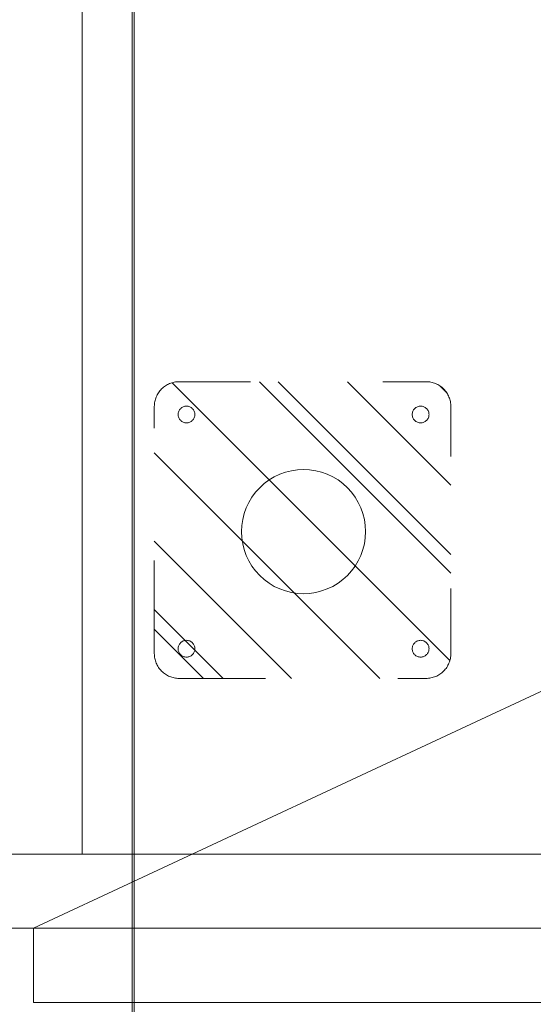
# Model space of a CAD drawing. Header units: inches. Extents: x -416 to -272, y -73 to 47.
# Tile 166 of 206: x -343.76 to -338.58, y -2.25 to 7.68. Entities that reach past the tile are written whole.
import ezdxf

# ---------------------------------------------------------------- set-up
doc = ezdxf.new("R2010")
doc.units = ezdxf.units.IN
doc.header["$LTSCALE"] = 32
doc.header["$MEASUREMENT"] = 0
doc.linetypes.add('Dash Style-1', pattern=[0.083328, 0.041656, -0.041672])
for name, color, linetype, lineweight in [('DashLine', 7, 'Continuous', 13), ('DashLineFill', 7, 'Dash Style-1', 13), ('Drawing', 7, 'Continuous', 18), ('None', 7, 'Continuous', 18), ('SolidLine', 7, 'Continuous', 15)]:
    doc.layers.add(name, color=color, linetype=linetype, lineweight=lineweight)

# ---------------------------------------------------------------- blocks, each defined once
blk = doc.blocks.new('Slate-CredenzaFoot (2D)')
at = {"layer": 'DashLineFill', "linetype": 'Continuous', "lineweight": 13}
h = blk.add_hatch(dxfattribs=at)
h.set_pattern_fill('Steel', color=253, style=0, pattern_type=2)
h.set_pattern_definition([(45, (0, 0), (-1.613, 1.9357), []), (45, (-1.0608, 1.0608), (-0.47235, 0.41676), [])])
edge = h.paths.add_edge_path()
edge.add_arc((-1.2462, 1.2461), 0.25, 90, 180, ccw=False)
edge.add_line((-1.2462, 1.4961), (1.2459, 1.4961))
edge.add_arc((1.2459, 1.2461), 0.25, 0, 90, ccw=False)
edge.add_line((1.4959, 1.2461), (1.4959, -1.2461))
edge.add_arc((1.2459, -1.2461), 0.25, -90, 0, ccw=False)
edge.add_line((1.2459, -1.4961), (-1.2462, -1.4961))
edge.add_arc((-1.2462, -1.2461), 0.25, 180, 270, ccw=False)
edge.add_line((-1.4962, -1.2461), (-1.4962, 1.2461))
at = {"layer": 'DashLine', "flags": 128}
blk.add_lwpolyline([(-0.0158, 0.616), (0.0456, 0.613), (0.1063, 0.604), (0.1659, 0.5891), (0.2238, 0.5684), (0.2793, 0.5421), (0.332, 0.5105), (0.3813, 0.4739), (0.4268, 0.4327), (0.4681, 0.3871), (0.5047, 0.3378), (0.5363, 0.2851), (0.5625, 0.2296), (0.5832, 0.1717), (0.5982, 0.1121), (0.6072, 0.0514), (0.6102, -0.01), (0.6072, -0.0713), (0.5982, -0.1321), (0.5832, -0.1917), (0.5625, -0.2495), (0.5363, -0.3051), (0.5047, -0.3578), (0.4681, -0.4071), (0.4268, -0.4526), (0.3813, -0.4939), (0.332, -0.5305), (0.2793, -0.562), (0.2238, -0.5883), (0.1659, -0.609), (0.1063, -0.6239), (0.0456, -0.6329), (-0.0158, -0.636), (-0.0772, -0.6329), (-0.1379, -0.6239), (-0.1975, -0.609), (-0.2554, -0.5883), (-0.3109, -0.562), (-0.3636, -0.5305), (-0.4129, -0.4939), (-0.4584, -0.4526), (-0.4997, -0.4071), (-0.5363, -0.3578), (-0.5679, -0.3051), (-0.5941, -0.2495), (-0.6148, -0.1917), (-0.6298, -0.1321), (-0.6388, -0.0713), (-0.6418, -0.01), (-0.6388, 0.0514), (-0.6298, 0.1121), (-0.6148, 0.1717), (-0.5941, 0.2296), (-0.5679, 0.2851), (-0.5363, 0.3378), (-0.4997, 0.3871), (-0.4584, 0.4327), (-0.4129, 0.4739), (-0.3636, 0.5105), (-0.3109, 0.5421), (-0.2554, 0.5684), (-0.1975, 0.5891), (-0.1379, 0.604), (-0.0772, 0.613)], close=True, dxfattribs=at)
at = {"layer": 'DashLineFill', "flags": 128}
blk.add_lwpolyline([(-1.4962, 1.2461, -0.414214), (-1.2462, 1.4961), (1.2459, 1.4961, -0.414214), (1.4959, 1.2461), (1.4959, -1.2461, -0.414214), (1.2459, -1.4961), (-1.2462, -1.4961, -0.414214), (-1.4962, -1.2461)], format="xyb", close=True, dxfattribs=at)
at = {"layer": 'SolidLine', "flags": 128}
for points in [[(-1.1969, 1.0865), (-1.2052, 1.0869), (-1.2134, 1.0881), (-1.2215, 1.0901), (-1.2293, 1.0929), (-1.2368, 1.0965), (-1.2439, 1.1007), (-1.2506, 1.1057), (-1.2568, 1.1113), (-1.2623, 1.1174), (-1.2673, 1.1241), (-1.2716, 1.1312), (-1.2751, 1.1387), (-1.2779, 1.1466), (-1.2799, 1.1546), (-1.2811, 1.1628), (-1.2816, 1.1711), (-1.2811, 1.1794), (-1.2799, 1.1876), (-1.2779, 1.1957), (-1.2751, 1.2035), (-1.2716, 1.211), (-1.2673, 1.2182), (-1.2623, 1.2248), (-1.2568, 1.231), (-1.2506, 1.2366), (-1.2439, 1.2415), (-1.2368, 1.2458), (-1.2293, 1.2493), (-1.2215, 1.2521), (-1.2134, 1.2541), (-1.2052, 1.2554), (-1.1969, 1.2558), (-1.1886, 1.2554), (-1.1804, 1.2541), (-1.1723, 1.2521), (-1.1645, 1.2493), (-1.157, 1.2458), (-1.1499, 1.2415), (-1.1432, 1.2366), (-1.1371, 1.231), (-1.1315, 1.2248), (-1.1265, 1.2182), (-1.1223, 1.211), (-1.1187, 1.2035), (-1.1159, 1.1957), (-1.1139, 1.1876), (-1.1127, 1.1794), (-1.1123, 1.1711), (-1.1127, 1.1628), (-1.1139, 1.1546), (-1.1159, 1.1466), (-1.1187, 1.1387), (-1.1223, 1.1312), (-1.1265, 1.1241), (-1.1315, 1.1174), (-1.1371, 1.1113), (-1.1432, 1.1057), (-1.1499, 1.1007), (-1.157, 1.0965), (-1.1645, 1.0929), (-1.1723, 1.0901), (-1.1804, 1.0881), (-1.1886, 1.0869)], [(1.1653, 1.0865), (1.157, 1.0869), (1.1488, 1.0881), (1.1407, 1.0901), (1.1329, 1.0929), (1.1254, 1.0965), (1.1183, 1.1007), (1.1116, 1.1057), (1.1054, 1.1113), (1.0999, 1.1174), (1.0949, 1.1241), (1.0906, 1.1312), (1.0871, 1.1387), (1.0843, 1.1466), (1.0823, 1.1546), (1.0811, 1.1628), (1.0807, 1.1711), (1.0811, 1.1794), (1.0823, 1.1876), (1.0843, 1.1957), (1.0871, 1.2035), (1.0906, 1.211), (1.0949, 1.2182), (1.0999, 1.2248), (1.1054, 1.231), (1.1116, 1.2366), (1.1183, 1.2415), (1.1254, 1.2458), (1.1329, 1.2493), (1.1407, 1.2521), (1.1488, 1.2541), (1.157, 1.2554), (1.1653, 1.2558), (1.1736, 1.2554), (1.1818, 1.2541), (1.1899, 1.2521), (1.1977, 1.2493), (1.2052, 1.2458), (1.2123, 1.2415), (1.219, 1.2366), (1.2252, 1.231), (1.2307, 1.2248), (1.2357, 1.2182), (1.24, 1.211), (1.2435, 1.2035), (1.2463, 1.1957), (1.2483, 1.1876), (1.2495, 1.1794), (1.2499, 1.1711), (1.2495, 1.1628), (1.2483, 1.1546), (1.2463, 1.1466), (1.2435, 1.1387), (1.24, 1.1312), (1.2357, 1.1241), (1.2307, 1.1174), (1.2252, 1.1113), (1.219, 1.1057), (1.2123, 1.1007), (1.2052, 1.0965), (1.1977, 1.0929), (1.1899, 1.0901), (1.1818, 1.0881), (1.1736, 1.0869)], [(-1.1969, -1.2757), (-1.2052, -1.2753), (-1.2134, -1.2741), (-1.2215, -1.2721), (-1.2293, -1.2693), (-1.2368, -1.2657), (-1.2439, -1.2615), (-1.2506, -1.2565), (-1.2568, -1.2509), (-1.2623, -1.2448), (-1.2673, -1.2381), (-1.2716, -1.231), (-1.2751, -1.2235), (-1.2779, -1.2156), (-1.2799, -1.2076), (-1.2811, -1.1994), (-1.2816, -1.1911), (-1.2811, -1.1828), (-1.2799, -1.1746), (-1.2779, -1.1665), (-1.2751, -1.1587), (-1.2716, -1.1512), (-1.2673, -1.1441), (-1.2623, -1.1374), (-1.2568, -1.1312), (-1.2506, -1.1256), (-1.2439, -1.1207), (-1.2368, -1.1164), (-1.2293, -1.1129), (-1.2215, -1.1101), (-1.2134, -1.1081), (-1.2052, -1.1068), (-1.1969, -1.1064), (-1.1886, -1.1068), (-1.1804, -1.1081), (-1.1723, -1.1101), (-1.1645, -1.1129), (-1.157, -1.1164), (-1.1499, -1.1207), (-1.1432, -1.1256), (-1.1371, -1.1312), (-1.1315, -1.1374), (-1.1265, -1.1441), (-1.1223, -1.1512), (-1.1187, -1.1587), (-1.1159, -1.1665), (-1.1139, -1.1746), (-1.1127, -1.1828), (-1.1123, -1.1911), (-1.1127, -1.1994), (-1.1139, -1.2076), (-1.1159, -1.2156), (-1.1187, -1.2235), (-1.1223, -1.231), (-1.1265, -1.2381), (-1.1315, -1.2448), (-1.1371, -1.2509), (-1.1432, -1.2565), (-1.1499, -1.2615), (-1.157, -1.2657), (-1.1645, -1.2693), (-1.1723, -1.2721), (-1.1804, -1.2741), (-1.1886, -1.2753)], [(1.1653, -1.2757), (1.157, -1.2753), (1.1488, -1.2741), (1.1407, -1.2721), (1.1329, -1.2693), (1.1254, -1.2657), (1.1183, -1.2615), (1.1116, -1.2565), (1.1054, -1.2509), (1.0999, -1.2448), (1.0949, -1.2381), (1.0906, -1.231), (1.0871, -1.2235), (1.0843, -1.2156), (1.0823, -1.2076), (1.0811, -1.1994), (1.0807, -1.1911), (1.0811, -1.1828), (1.0823, -1.1746), (1.0843, -1.1665), (1.0871, -1.1587), (1.0906, -1.1512), (1.0949, -1.1441), (1.0999, -1.1374), (1.1054, -1.1312), (1.1116, -1.1256), (1.1183, -1.1207), (1.1254, -1.1164), (1.1329, -1.1129), (1.1407, -1.1101), (1.1488, -1.1081), (1.157, -1.1068), (1.1653, -1.1064), (1.1736, -1.1068), (1.1818, -1.1081), (1.1899, -1.1101), (1.1977, -1.1129), (1.2052, -1.1164), (1.2123, -1.1207), (1.219, -1.1256), (1.2252, -1.1312), (1.2307, -1.1374), (1.2357, -1.1441), (1.24, -1.1512), (1.2435, -1.1587), (1.2463, -1.1665), (1.2483, -1.1746), (1.2495, -1.1828), (1.2499, -1.1911), (1.2495, -1.1994), (1.2483, -1.2076), (1.2463, -1.2156), (1.2435, -1.2235), (1.24, -1.231), (1.2357, -1.2381), (1.2307, -1.2448), (1.2252, -1.2509), (1.219, -1.2565), (1.2123, -1.2615), (1.2052, -1.2657), (1.1977, -1.2693), (1.1899, -1.2721), (1.1818, -1.2741), (1.1736, -1.2753)]]:
    blk.add_lwpolyline(points, close=True, dxfattribs=at)
blk = doc.blocks.new('Group-13')
at = {"layer": 'SolidLine', "flags": 128}
for points in [[(0, 0), (0.748, 0), (0.748, -17.9921), (0, -17.9921)], [(0, 0), (47.9921, 0), (47.9921, -17.9921), (0, -17.9921)], [(0.748, -0.0197), (47.2441, -0.0197), (47.2441, -0.7677), (0.748, -0.7677)]]:
    blk.add_lwpolyline(points, close=True, dxfattribs=at)
at = {"layer": 'None', "color": 7}
blk.add_blockref('Slate-CredenzaFoot (2D)', (4.0157, -2.9921), dxfattribs=at)
blk = doc.blocks.new('Group-14')
at = {"layer": 'None'}
blk.add_blockref('Group-13', (0, 0), dxfattribs=at)
blk = doc.blocks.new('SL Leg Credenza (2D)-2')
at = {"layer": 'None'}
blk.add_blockref('Group-14', (0, 0), dxfattribs=at)
at = {"layer": 'Drawing', "color": 0, "flags": 1}
for tag in ['Tag', 'Catalog', 'Option1', 'Option2', 'Option3', 'Option4', 'Option5', 'Option6', 'Option7', 'Option8', 'Option9', 'Option10', 'Option11', 'Option12', 'Custom', 'FinishGroup', 'Discount', 'Item2', 'Item3', 'Item6', 'Item8', 'Item9', 'Item10', 'Item12', 'Item13', 'Item16', 'Item18', 'Item19', 'Item20', 'Item21', 'Item22', 'Item23', 'Item24', 'Item25', 'Item1', 'Item4', 'Item5', 'Item7', 'Item11', 'Item14', 'Item15', 'Item17']:
    blk.add_attdef(tag, (-12.8741, 13.4932), '', height=0.00709, dxfattribs=at)
blk = doc.blocks.new('Group-102')
at = {"layer": 'SolidLine', "flags": 128}
blk.add_lwpolyline([(70.874, -30), (70.874, -2.5591), (70.8937, -2.5591), (70.8937, -30)], close=True, dxfattribs=at)
blk = doc.blocks.new('Group-104')
at = {"layer": 'DashLine', "flags": 128}
blk.add_lwpolyline([(1.1142, -2.5591), (70.8937, -2.5591), (70.8937, -30), (1.1142, -30)], close=True, dxfattribs=at)
at = {"layer": 'SolidLine', "flags": 128}
blk.add_lwpolyline([(1.1142, -2.5591), (70.8937, -2.5591), (70.8937, -30), (1.1142, -30)], close=True, dxfattribs=at)
at = {"layer": 'None'}
blk.add_blockref('Group-102', (0, 0), dxfattribs=at)
blk = doc.blocks.new('Group-105')
at = {"layer": 'DashLine'}
blk.add_line((71.8898, -12.0079), (55.7172, -19.5493), dxfattribs=at)
at = {"layer": 'SolidLine', "flags": 128}
blk.add_lwpolyline([(54.0453, -11.2598), (71.8898, -11.2598), (71.8898, -12.0079), (54.0453, -12.0079)], close=True, dxfattribs=at)
blk = doc.blocks.new('Group-107')
at = {"layer": 'None'}
for name in ['Group-105', 'Group-104']:
    blk.add_blockref(name, (0, 0), dxfattribs=at)
blk = doc.blocks.new('SL Credenza Desk (2D)-3')
at = {"layer": 'None'}
blk.add_blockref('Group-107', (0, 0), dxfattribs=at)
at = {"layer": 'Drawing', "color": 0, "flags": 1}
for tag in ['Tag', 'Catalog', 'Option1', 'Option2', 'Option3', 'Option4', 'Option5', 'Option6', 'Option7', 'Option8', 'Option9', 'Option10', 'Option11', 'Option12', 'Custom', 'FinishGroup', 'Discount', 'Item2', 'Item3', 'Item6', 'Item9', 'Item10', 'Item12', 'Item13', 'Item16', 'Item19', 'Item20', 'Item21', 'Item22', 'Item23', 'Item24', 'Item25', 'Item8', 'Item18', 'Item1', 'Item4', 'Item5', 'Item7', 'Item11', 'Item14', 'Item15', 'Item17']:
    blk.add_attdef(tag, (15.7192, 1.4853), '', height=0.00709, dxfattribs=at)
blk = doc.blocks.new('Group-108')
at = {"layer": 'Drawing', "rotation": 180}
blk.add_blockref('SL Credenza Desk (2D)-3', (87.727, 1.4853), dxfattribs=at)
at = {"layer": 'Drawing', "color": 0, "flags": 1}
for tag in ['Tag', 'Catalog', 'Option1', 'Option2', 'Option3', 'Option4', 'Option5', 'Option6', 'Option7', 'Option8', 'Option9', 'Option10', 'Option11', 'Option12', 'Custom', 'FinishGroup', 'Discount', 'Item2', 'Item3', 'Item6', 'Item9', 'Item10', 'Item12', 'Item13', 'Item16', 'Item19', 'Item20', 'Item21', 'Item22', 'Item23', 'Item24', 'Item25', 'Item8', 'Item18', 'Item1', 'Item4', 'Item5', 'Item7', 'Item11', 'Item14', 'Item15', 'Item17']:
    blk.add_attdef(tag, (15.7192, 1.4853), '', height=0.00709, dxfattribs=at)

msp = doc.modelspace()

# ---------------------------------------------------------------- block references
at = {"layer": 'Drawing', "rotation": 90}
msp.add_blockref('SL Leg Credenza (2D)-2', (-343.8976, -1.4843), dxfattribs=at)

# ---------------------------------------------------------------- next in the draw order: block references
at = {"layer": 'Drawing', "color": 7}
msp.add_blockref('Group-108', (-359.4593, -14.9775), dxfattribs=at)

doc.saveas('drawing.dxf')
